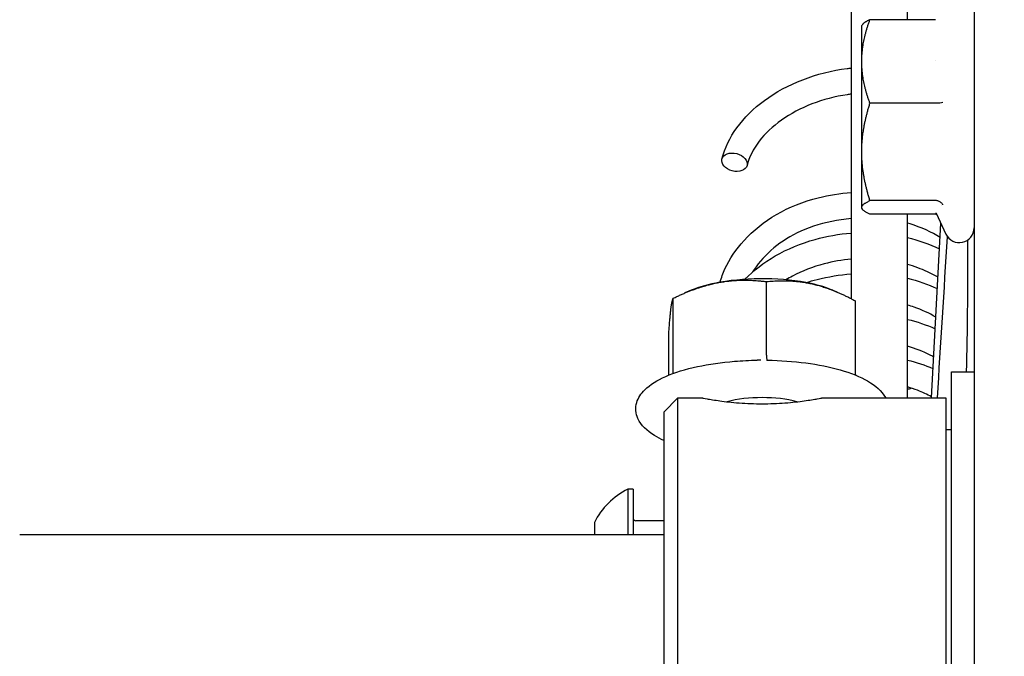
# Model space of a CAD drawing. Header units: millimetres. Extents: x 49320 to 60117, y -4209 to 20568.
# Tile 251 of 252: x 52400.58 to 52407.59, y 6198.51 to 6203.05. Entities that reach past the tile are written whole.
import ezdxf

# ---------------------------------------------------------------- set-up
doc = ezdxf.new("R2010")
doc.units = ezdxf.units.MM
doc.layers.add('_mt_hatch żelbet', color=8, linetype='Continuous', lineweight=9)
doc.layers.add('_mt_widok', color=253, linetype='Continuous')
doc.layers.add('ARCATA', color=4, linetype='Continuous')

# ---------------------------------------------------------------- blocks, each defined once
blk = doc.blocks.new('WINDA 1 DZ')
at = {"layer": 'ARCATA', "color": 5, "true_color": 0x1414ff}
for p, q in [((169.925, 87.7172), (169.925, 82.7564)), ((170.325, 84.7442), (170.325, 87.7172)), ((170.8, 86.9112), (170.8, 83.5191)), ((170, 84.7009), (170.0032, 84.7065)), ((170, 84.7009), (170.0032, 84.7065)), ((170, 84.4464), (170, 84.7009)), ((170, 84.4464), (170, 84.7009)), ((170.526, 84.7442), (170.0581, 84.7442)), ((170.526, 84.7442), (170.0581, 84.7442)), ((170, 83.8019), (170, 84.4464)), ((170, 83.8019), (170, 84.4464)), ((170.5274, 84.4509), (170.5275, 84.4509)), ((170.5274, 84.4509), (170.5275, 84.4509)), ((170.526, 84.1486), (170.0581, 84.1486)), ((170.526, 84.1486), (170.0581, 84.1486)), ((170, 83.4064), (170, 83.8019)), ((170, 83.4064), (170, 83.8019)), ((170.8, 83.5191), (170.8, 76.4648)), ((170.8, 83.5191), (170.8, 76.4648)), ((170.526, 83.4553), (170.0581, 83.4553)), ((170.526, 83.4553), (170.0581, 83.4553)), ((170.5705, 83.4224), (170.5705, 83.4224)), ((170.5705, 83.4224), (170.5705, 83.4224)), ((170, 83.4009), (170, 83.4064)), ((170, 83.4009), (170, 83.4064)), ((170, 83.4009), (170.0032, 83.3953)), ((170, 83.4009), (170.0032, 83.3953)), ((170.526, 83.3576), (170.0581, 83.3576)), ((170.526, 83.3576), (170.0581, 83.3576)), ((170.325, 82.049), (170.325, 83.3576)), ((170.325, 82.049), (170.325, 83.3576)), ((170.5301, 83.366), (170.5998, 83.2165)), ((170.5301, 83.366), (170.5998, 83.2165)), ((170.4961, 82.049), (170.5636, 83.2943)), ((170.4961, 82.049), (170.5636, 83.2943)), ((169.3219, 82.3533), (169.3219, 82.878)), ((169.3219, 82.3533), (169.3219, 82.878)), ((168.7851, 82.8162), (168.7399, 82.7971)), ((168.7851, 82.8162), (168.7399, 82.7971)), ((169.7949, 82.8162), (169.8224, 82.8046)), ((169.7949, 82.8162), (169.8224, 82.8046)), ((168.6566, 82.2347), (168.6566, 82.7593)), ((168.6566, 82.2347), (168.6566, 82.7593)), ((169.9554, 82.2158), (169.9554, 82.7404)), ((169.9554, 82.2158), (169.9554, 82.7404)), ((168.6246, 82.2118), (168.6246, 82.503)), ((168.6246, 82.2118), (168.6246, 82.503)), ((169.258, 82.3183), (169.2536, 82.3182)), ((169.258, 82.3183), (169.2536, 82.3182)), ((169.3234, 82.3183), (169.3264, 82.3182)), ((169.3234, 82.3183), (169.3264, 82.3182)), ((170.64, 77.413), (170.64, 82.235)), ((170.64, 82.235), (170.8, 82.235)), ((170.64, 77.413), (170.64, 82.235)), ((170.64, 82.235), (170.8, 82.235)), ((168.59, 81.949), (168.69, 82.049)), ((168.59, 81.949), (168.69, 82.049)), ((168.69, 77.9378), (168.69, 82.049)), ((168.69, 82.049), (168.865, 82.049)), ((168.69, 77.9378), (168.69, 82.049)), ((168.69, 82.049), (168.865, 82.049)), ((169.715, 82.049), (170.6, 82.049)), ((169.715, 82.049), (170.6, 82.049)), ((170.6, 82.049), (170.6, 77.599)), ((170.6, 82.049), (170.6, 77.599)), ((168.59, 81.949), (168.59, 77.8983)), ((168.59, 81.949), (168.59, 77.8983)), ((170.6, 81.824), (170.64, 81.824)), ((170.6, 81.824), (170.64, 81.824)), ((168.37, 81.3989), (168.332, 81.3989)), ((168.332, 81.3989), (168.332, 81.074)), ((168.332, 81.3989), (168.332, 81.074)), ((168.37, 81.3989), (168.332, 81.3989)), ((168.37, 81.3989), (168.37, 81.074)), ((168.37, 81.3989), (168.37, 81.074)), ((168.59, 81.1739), (168.39, 81.1739)), ((168.59, 81.1739), (168.39, 81.1739)), ((168.095, 81.1614), (168.095, 81.074)), ((168.095, 81.1614), (168.095, 81.074)), ((168.59, 81.074), (164, 81.074))]:
    blk.add_line(p, q, dxfattribs=at)
for centre, radius, start, end in [((170.695, 83.2609), 0.105, 205, 0), ((170.695, 83.2609), 0.105, 205, 0), ((168.5705, 80.9239), 0.5315, 116.66162, 153.45913), ((168.5705, 80.9239), 0.5315, 116.66162, 153.45913), ((168.39, 81.1939), 0.02, 180, 270), ((168.39, 81.1939), 0.02, 180, 270)]:
    blk.add_arc(centre, radius, start, end, dxfattribs=at)
blk.add_ellipse((169.0929, 83.7286), major_axis=(-0.0896, 0.0229), ratio=0.687305, dxfattribs=at)
blk.add_ellipse((169.0929, 83.7286), major_axis=(-0.0896, 0.0229), ratio=0.687305, dxfattribs=at)
for centre, major_axis, start_param, end_param in [((169.29, 82.6763), (-0.65, 0), 5.193407, 5.601823), ((169.29, 82.6763), (-0.65, 0), 5.193407, 5.601823), ((169.29, 82.6763), (-0.65, 0), 4.14621, 5.193407), ((169.29, 82.6763), (-0.65, 0), 4.14621, 5.193407), ((169.29, 82.6763), (0.65, 0), 0.681362, 1.004617), ((169.29, 82.6763), (0.65, 0), 0.681362, 1.004617), ((169.29, 81.915), (0.4, 0), 0.901035, 2.240558), ((169.29, 81.915), (0.4, 0), 0.901035, 2.240558)]:
    blk.add_ellipse(centre, major_axis=major_axis, ratio=0.34175, start_param=start_param, end_param=end_param, dxfattribs=at)
for points, weights in [([(170, 84.4464), (170, 84.5846), (170.0581, 84.7442)], [1.83401555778, 1.83401555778, 1.70233916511]), ([(170, 84.4464), (170, 84.5846), (170.0581, 84.7442)], [1.83401555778, 1.83401555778, 1.70233916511]), ([(170.0581, 84.7442), (170.0134, 84.7241), (170.0032, 84.7065)], [1.70233916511, 1.80190364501, 1.82618442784]), ([(170.0581, 84.7442), (170.0134, 84.7241), (170.0032, 84.7065)], [1.70233916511, 1.80190364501, 1.82618442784]), ([(170.0581, 84.1486), (170, 84.3082), (170, 84.4464)], [1.70233916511, 1.83401555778, 1.83401555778]), ([(170.0581, 84.1486), (170, 84.3082), (170, 84.4464)], [1.70233916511, 1.83401555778, 1.83401555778]), ([(170, 83.8019), (170, 83.9628), (170.0581, 84.1486)], [1.83401560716, 1.83401560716, 1.70233921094]), ([(170, 83.8019), (170, 83.9628), (170.0581, 84.1486)], [1.83401560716, 1.83401560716, 1.70233921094]), ([(170.0581, 83.4553), (170, 83.641), (170, 83.8019)], [1.70233921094, 1.83401560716, 1.83401560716]), ([(170.0581, 83.4553), (170, 83.641), (170, 83.8019)], [1.70233921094, 1.83401560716, 1.83401560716]), ([(170, 83.4064), (170, 83.4291), (170.0581, 83.4553)], [1.83401555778, 1.83401555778, 1.70233916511]), ([(170, 83.4064), (170, 83.4291), (170.0581, 83.4553)], [1.83401555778, 1.83401555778, 1.70233916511]), ([(170.0581, 83.3576), (170, 83.3837), (170, 83.4064)], [1.70233916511, 1.83401555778, 1.83401555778]), ([(170.0581, 83.3576), (170, 83.3837), (170, 83.4064)], [1.70233916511, 1.83401555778, 1.83401555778]), ([(168.6566, 82.7593), (168.8349, 82.8457), (168.9893, 82.8732)], [1.81405924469, 1.95437721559, 1.95437721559]), ([(168.6566, 82.7593), (168.8349, 82.8457), (168.9893, 82.8732)], [1.81405924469, 1.95437721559, 1.95437721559]), ([(168.9893, 82.8732), (169.1437, 82.9007), (169.3219, 82.878)], [1.95437721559, 1.95437721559, 1.81405924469]), ([(168.9893, 82.8732), (169.1437, 82.9007), (169.3219, 82.878)], [1.95437721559, 1.95437721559, 1.81405924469]), ([(169.3219, 82.878), (169.4917, 82.8957), (169.6387, 82.8637)], [1.81407610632, 1.95439538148, 1.95439538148]), ([(169.3219, 82.878), (169.4917, 82.8957), (169.6387, 82.8637)], [1.81407610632, 1.95439538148, 1.95439538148]), ([(169.6387, 82.8637), (169.7857, 82.8318), (169.9554, 82.7404)], [1.95439538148, 1.95439538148, 1.81407610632]), ([(169.6387, 82.8637), (169.7857, 82.8318), (169.9554, 82.7404)], [1.95439538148, 1.95439538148, 1.81407610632]), ([(168.6406, 82.6857), (168.648, 82.7452), (168.6566, 82.7593)], [1.95437721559, 1.95437721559, 1.81405924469]), ([(168.6406, 82.6857), (168.648, 82.7452), (168.6566, 82.7593)], [1.95437721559, 1.95437721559, 1.81405924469]), ([(168.6246, 82.503), (168.6332, 82.6263), (168.6406, 82.6857)], [1.81405924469, 1.95437721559, 1.95437721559]), ([(168.6246, 82.503), (168.6332, 82.6263), (168.6406, 82.6857)], [1.81405924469, 1.95437721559, 1.95437721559])]:
    blk.add_rational_spline(points, weights, degree=2, dxfattribs=at)
for points, knots in [([(169.0033, 83.7515), (169.0232, 83.8288), (169.0599, 83.9048), (169.1617, 84.0456), (169.2289, 84.112), (169.3866, 84.228), (169.48, 84.2785), (169.6792, 84.3553), (169.7876, 84.3825), (169.9057, 84.3977), (169.9154, 84.3988), (169.925, 84.3998)], [0, 0, 0, 0, 0.306718, 0.306718, 0.622651, 0.622651, 0.949637, 0.949637, 1.277989, 1.277989, 1.307012, 1.307012, 1.307012, 1.307012]), ([(169.0033, 83.7515), (169.0232, 83.8288), (169.0599, 83.9048), (169.1617, 84.0456), (169.2289, 84.112), (169.3866, 84.228), (169.48, 84.2785), (169.6792, 84.3553), (169.7876, 84.3825), (169.9057, 84.3977), (169.9154, 84.3988), (169.925, 84.3998)], [0, 0, 0, 0, 0.306718, 0.306718, 0.622651, 0.622651, 0.949637, 0.949637, 1.277989, 1.277989, 1.307012, 1.307012, 1.307012, 1.307012]), ([(169.925, 84.2138), (169.9156, 84.2127), (169.9062, 84.2114), (169.8101, 84.1972), (169.7237, 84.1746), (169.5651, 84.1131), (169.4909, 84.0736), (169.3645, 83.9838), (169.3106, 83.9325), (169.2269, 83.8231), (169.1974, 83.7635), (169.1825, 83.7056)], [1.368818, 1.368818, 1.368818, 1.368818, 1.397166, 1.397166, 1.660418, 1.660418, 1.923601, 1.923601, 2.185396, 2.185396, 2.461279, 2.461279, 2.461279, 2.461279]), ([(169.925, 84.2138), (169.9156, 84.2127), (169.9062, 84.2114), (169.8101, 84.1972), (169.7237, 84.1746), (169.5651, 84.1131), (169.4909, 84.0736), (169.3645, 83.9838), (169.3106, 83.9325), (169.2269, 83.8231), (169.1974, 83.7635), (169.1825, 83.7056)], [1.368818, 1.368818, 1.368818, 1.368818, 1.397166, 1.397166, 1.660418, 1.660418, 1.923601, 1.923601, 2.185396, 2.185396, 2.461279, 2.461279, 2.461279, 2.461279]), ([(170.5778, 84.1533), (170.5731, 84.152), (170.566, 84.1508), (170.548, 84.1491), (170.5372, 84.1486), (170.526, 84.1486)], [-0.0000046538, -0.0000046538, -0.0000046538, -0.0000046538, 0.000330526, 0.000330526, 0.000665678, 0.000665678, 0.000665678, 0.000665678]), ([(170.5778, 84.1533), (170.5731, 84.152), (170.566, 84.1508), (170.548, 84.1491), (170.5372, 84.1486), (170.526, 84.1486)], [-0.0000046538, -0.0000046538, -0.0000046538, -0.0000046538, 0.000330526, 0.000330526, 0.000665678, 0.000665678, 0.000665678, 0.000665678]), ([(168.9907, 82.8735), (168.9996, 82.9057), (169.0111, 82.9374), (169.0579, 83.0407), (169.1046, 83.1097), (169.2257, 83.2419), (169.3045, 83.305), (169.4824, 83.4083), (169.5846, 83.449), (169.7665, 83.4945), (169.8458, 83.5069), (169.925, 83.5127)], [424.121911, 424.121911, 424.121911, 424.121911, 424.243249, 424.243249, 424.530587, 424.530587, 424.856341, 424.856341, 425.186645, 425.186645, 425.424096, 425.424096, 425.424096, 425.424096]), ([(168.9907, 82.8735), (168.9996, 82.9057), (169.0111, 82.9374), (169.0579, 83.0407), (169.1046, 83.1097), (169.2257, 83.2419), (169.3045, 83.305), (169.4824, 83.4083), (169.5846, 83.449), (169.7665, 83.4945), (169.8458, 83.5069), (169.925, 83.5127)], [424.121911, 424.121911, 424.121911, 424.121911, 424.243249, 424.243249, 424.530587, 424.530587, 424.856341, 424.856341, 425.186645, 425.186645, 425.424096, 425.424096, 425.424096, 425.424096]), ([(170.5778, 83.4262), (170.5778, 83.4262), (170.5778, 83.4262), (170.5778, 83.4262), (170.5778, 83.4262), (170.5778, 83.4262), (170.5778, 83.4262), (170.5778, 83.4262), (170.5778, 83.4262), (170.5778, 83.4263), (170.5777, 83.4263), (170.5776, 83.4265), (170.5775, 83.4267), (170.5772, 83.4273), (170.5769, 83.4278), (170.5756, 83.4298), (170.5745, 83.4313), (170.569, 83.4381), (170.5635, 83.4429), (170.5511, 83.4501), (170.5444, 83.4527), (170.5336, 83.4549), (170.5298, 83.4553), (170.526, 83.4553)], [0, 0, 0, 0, 0.00000105, 0.00000105, 0.00000546, 0.00000546, 0.00001104, 0.00001104, 0.00002031, 0.00002031, 0.0000518, 0.0000518, 0.00014375, 0.00014375, 0.00045571, 0.00045571, 0.00145539, 0.00145539, 0.00517187, 0.00517187, 0.00856567, 0.00856567, 0.01034659, 0.01034659, 0.01034659, 0.01034659]), ([(170.5778, 83.4262), (170.5778, 83.4262), (170.5778, 83.4262), (170.5778, 83.4262), (170.5778, 83.4262), (170.5778, 83.4262), (170.5778, 83.4262), (170.5778, 83.4262), (170.5778, 83.4262), (170.5778, 83.4263), (170.5777, 83.4263), (170.5776, 83.4265), (170.5775, 83.4267), (170.5772, 83.4273), (170.5769, 83.4278), (170.5756, 83.4298), (170.5745, 83.4313), (170.569, 83.4381), (170.5635, 83.4429), (170.5511, 83.4501), (170.5444, 83.4527), (170.5336, 83.4549), (170.5298, 83.4553), (170.526, 83.4553)], [0, 0, 0, 0, 0.00000105, 0.00000105, 0.00000546, 0.00000546, 0.00001104, 0.00001104, 0.00002031, 0.00002031, 0.0000518, 0.0000518, 0.00014375, 0.00014375, 0.00045571, 0.00045571, 0.00145539, 0.00145539, 0.00517187, 0.00517187, 0.00856567, 0.00856567, 0.01034659, 0.01034659, 0.01034659, 0.01034659]), ([(169.925, 83.3272), (169.9011, 83.3252), (169.8772, 83.3225), (169.7637, 83.3062), (169.6745, 83.2829), (169.5203, 83.2192), (169.4522, 83.1797), (169.3354, 83.0898), (169.2852, 83.0382), (169.2381, 82.9718), (169.23, 82.9594), (169.2224, 82.9468)], [1.2743424, 1.2743424, 1.2743424, 1.2743424, 1.3461087, 1.3461087, 1.6187073, 1.6187073, 1.8699639, 1.8699639, 2.1236281, 2.1236281, 2.180751, 2.180751, 2.180751, 2.180751]), ([(169.925, 83.3272), (169.9011, 83.3252), (169.8772, 83.3225), (169.7637, 83.3062), (169.6745, 83.2829), (169.5203, 83.2192), (169.4522, 83.1797), (169.3354, 83.0898), (169.2852, 83.0382), (169.2381, 82.9718), (169.23, 82.9594), (169.2224, 82.9468)], [1.2743424, 1.2743424, 1.2743424, 1.2743424, 1.3461087, 1.3461087, 1.6187073, 1.6187073, 1.8699639, 1.8699639, 2.1236281, 2.1236281, 2.180751, 2.180751, 2.180751, 2.180751]), ([(170.558, 83.1917), (170.497, 83.2313), (170.424, 83.2651), (170.3378, 83.2905), (170.3314, 83.2923), (170.325, 83.294)], [0.5717561, 0.5717561, 0.5717561, 0.5717561, 0.8419408, 0.8419408, 0.8633813, 0.8633813, 0.8633813, 0.8633813]), ([(170.558, 83.1917), (170.497, 83.2313), (170.424, 83.2651), (170.3378, 83.2905), (170.3314, 83.2923), (170.325, 83.294)], [0.5717561, 0.5717561, 0.5717561, 0.5717561, 0.8419408, 0.8419408, 0.8633813, 0.8633813, 0.8633813, 0.8633813]), ([(169.1677, 82.8944), (169.2284, 82.9582), (169.3024, 83.0144), (169.4699, 83.1107), (169.5666, 83.1507), (169.7501, 83.202), (169.8376, 83.2176), (169.925, 83.2242)], [418.3656217, 418.3656217, 418.3656217, 418.3656217, 418.6640355, 418.6640355, 418.9813171, 418.9813171, 419.2431739, 419.2431739, 419.2431739, 419.2431739]), ([(169.1677, 82.8944), (169.2284, 82.9582), (169.3024, 83.0144), (169.4699, 83.1107), (169.5666, 83.1507), (169.7501, 83.202), (169.8376, 83.2176), (169.925, 83.2242)], [418.3656217, 418.3656217, 418.3656217, 418.3656217, 418.6640355, 418.6640355, 418.9813171, 418.9813171, 419.2431739, 419.2431739, 419.2431739, 419.2431739]), ([(169.925, 83.0385), (169.8593, 83.0327), (169.7937, 83.0212), (169.6512, 82.9834), (169.5743, 82.9535), (169.4895, 82.9087), (169.474, 82.8999), (169.4588, 82.8908)], [6.490136, 6.490136, 6.490136, 6.490136, 6.6871866, 6.6871866, 6.9388641, 6.9388641, 6.9968371, 6.9968371, 6.9968371, 6.9968371]), ([(169.925, 83.0385), (169.8593, 83.0327), (169.7937, 83.0212), (169.6512, 82.9834), (169.5743, 82.9535), (169.4895, 82.9087), (169.474, 82.8999), (169.4588, 82.8908)], [6.490136, 6.490136, 6.490136, 6.490136, 6.6871866, 6.6871866, 6.9388641, 6.9388641, 6.9968371, 6.9968371, 6.9968371, 6.9968371]), ([(170.5427, 82.9089), (170.5189, 82.9231), (170.4936, 82.9364), (170.4231, 82.9689), (170.3752, 82.9865), (170.325, 83.0008)], [5.8092265, 5.8092265, 5.8092265, 5.8092265, 5.9097027, 5.9097027, 6.0774353, 6.0774353, 6.0774353, 6.0774353]), ([(170.5427, 82.9089), (170.5189, 82.9231), (170.4936, 82.9364), (170.4231, 82.9689), (170.3752, 82.9865), (170.325, 83.0008)], [5.8092265, 5.8092265, 5.8092265, 5.8092265, 5.9097027, 5.9097027, 6.0774353, 6.0774353, 6.0774353, 6.0774353]), ([(169.603, 82.871), (169.6289, 82.8794), (169.6552, 82.8871), (169.7605, 82.9139), (169.8428, 82.9268), (169.925, 82.9326)], [412.7331066, 412.7331066, 412.7331066, 412.7331066, 412.816022, 412.816022, 413.0623938, 413.0623938, 413.0623938, 413.0623938]), ([(169.603, 82.871), (169.6289, 82.8794), (169.6552, 82.8871), (169.7605, 82.9139), (169.8428, 82.9268), (169.925, 82.9326)], [412.7331066, 412.7331066, 412.7331066, 412.7331066, 412.816022, 412.816022, 413.0623938, 413.0623938, 413.0623938, 413.0623938]), ([(170.7465, 82.235), (170.7478, 82.2843), (170.749, 82.3333), (170.7524, 82.4968), (170.754, 82.6096), (170.7549, 82.7476), (170.755, 82.7829), (170.755, 82.8167)], [1.209476, 1.209476, 1.209476, 1.209476, 1.3570696, 1.3570696, 1.7121224, 1.7121224, 1.8401969, 1.8401969, 1.8401969, 1.8401969]), ([(170.7465, 82.235), (170.7478, 82.2843), (170.749, 82.3333), (170.7524, 82.4968), (170.754, 82.6096), (170.7549, 82.7476), (170.755, 82.7829), (170.755, 82.8167)], [1.209476, 1.209476, 1.209476, 1.209476, 1.3570696, 1.3570696, 1.7121224, 1.7121224, 1.8401969, 1.8401969, 1.8401969, 1.8401969]), ([(170.5273, 82.625), (170.4807, 82.6527), (170.4285, 82.677), (170.357, 82.7015), (170.3411, 82.7064), (170.325, 82.711)], [11.0440292, 11.0440292, 11.0440292, 11.0440292, 11.2400275, 11.2400275, 11.2940122, 11.2940122, 11.2940122, 11.2940122]), ([(170.5273, 82.625), (170.4807, 82.6527), (170.4285, 82.677), (170.357, 82.7015), (170.3411, 82.7064), (170.325, 82.711)], [11.0440292, 11.0440292, 11.0440292, 11.0440292, 11.2400275, 11.2400275, 11.2940122, 11.2940122, 11.2940122, 11.2940122]), ([(170.5119, 82.3418), (170.5037, 82.3464), (170.4952, 82.3509), (170.4374, 82.38), (170.3827, 82.4013), (170.325, 82.418)], [16.2804695, 16.2804695, 16.2804695, 16.2804695, 16.3142814, 16.3142814, 16.5081583, 16.5081583, 16.5081583, 16.5081583]), ([(170.5119, 82.3418), (170.5037, 82.3464), (170.4952, 82.3509), (170.4374, 82.38), (170.3827, 82.4013), (170.325, 82.418)], [16.2804695, 16.2804695, 16.2804695, 16.2804695, 16.3142814, 16.3142814, 16.5081583, 16.5081583, 16.5081583, 16.5081583]), ([(168.59, 81.746), (168.5661, 81.757), (168.5441, 81.7687), (168.4697, 81.8146), (168.4276, 81.8534), (168.3892, 81.9381), (168.3857, 81.9793), (168.4065, 82.0508), (168.4268, 82.081), (168.4912, 82.1449), (168.542, 82.176), (168.6681, 82.2312), (168.7446, 82.2546), (168.9112, 82.2905), (169.0007, 82.3033), (169.1462, 82.3149), (169.1998, 82.3175), (169.2536, 82.3182)], [8.220822, 8.220822, 8.220822, 8.220822, 8.35248, 8.35248, 8.704958, 8.704958, 8.957645, 8.957645, 9.189669, 9.189669, 9.521374, 9.521374, 9.867119, 9.867119, 10.199357, 10.199357, 10.387119, 10.387119, 10.387119, 10.387119]), ([(168.59, 81.746), (168.5661, 81.757), (168.5441, 81.7687), (168.4697, 81.8146), (168.4276, 81.8534), (168.3892, 81.9381), (168.3857, 81.9793), (168.4065, 82.0508), (168.4268, 82.081), (168.4912, 82.1449), (168.542, 82.176), (168.6681, 82.2312), (168.7446, 82.2546), (168.9112, 82.2905), (169.0007, 82.3033), (169.1462, 82.3149), (169.1998, 82.3175), (169.2536, 82.3182)], [8.220822, 8.220822, 8.220822, 8.220822, 8.35248, 8.35248, 8.704958, 8.704958, 8.957645, 8.957645, 9.189669, 9.189669, 9.521374, 9.521374, 9.867119, 9.867119, 10.199357, 10.199357, 10.387119, 10.387119, 10.387119, 10.387119]), ([(169.3219, 82.3533), (169.3219, 82.3422), (169.3221, 82.3332), (169.3225, 82.3272), (169.3228, 82.3212), (169.3232, 82.3183), (169.3237, 82.3183)], [0.0000000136, 0.0000000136, 0.0000000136, 0.0000000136, 0.0003491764, 0.0003491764, 0.0003491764, 0.0006983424, 0.0006983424, 0.0006983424, 0.0006983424]), ([(169.3219, 82.3533), (169.3219, 82.3422), (169.3221, 82.3332), (169.3225, 82.3272), (169.3228, 82.3212), (169.3232, 82.3183), (169.3237, 82.3183)], [0.0000000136, 0.0000000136, 0.0000000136, 0.0000000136, 0.0003491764, 0.0003491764, 0.0003491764, 0.0006983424, 0.0006983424, 0.0006983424, 0.0006983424]), ([(169.3264, 82.3182), (169.4201, 82.3169), (169.5131, 82.3103), (169.6894, 82.2869), (169.7725, 82.2702), (169.922, 82.2273), (169.988, 82.2011), (170.0982, 82.1378), (170.1424, 82.1004), (170.1691, 82.0516), (170.1698, 82.0503), (170.1704, 82.049)], [4.188486, 4.188486, 4.188486, 4.188486, 4.51538, 4.51538, 4.844288, 4.844288, 5.180452, 5.180452, 5.532252, 5.532252, 5.541942, 5.541942, 5.541942, 5.541942]), ([(169.3264, 82.3182), (169.4201, 82.3169), (169.5131, 82.3103), (169.6894, 82.2869), (169.7725, 82.2702), (169.922, 82.2273), (169.988, 82.2011), (170.0982, 82.1378), (170.1424, 82.1004), (170.1691, 82.0516), (170.1698, 82.0503), (170.1704, 82.049)], [4.188486, 4.188486, 4.188486, 4.188486, 4.51538, 4.51538, 4.844288, 4.844288, 5.180452, 5.180452, 5.532252, 5.532252, 5.541942, 5.541942, 5.541942, 5.541942]), ([(170.4965, 82.0578), (170.4656, 82.0748), (170.4325, 82.0902), (170.3743, 82.1127), (170.35, 82.1208), (170.325, 82.1281)], [21.5151201, 21.5151201, 21.5151201, 21.5151201, 21.6405648, 21.6405648, 21.72457, 21.72457, 21.72457, 21.72457]), ([(170.4965, 82.0578), (170.4656, 82.0748), (170.4325, 82.0902), (170.3743, 82.1127), (170.35, 82.1208), (170.325, 82.1281)], [21.5151201, 21.5151201, 21.5151201, 21.5151201, 21.6405648, 21.6405648, 21.72457, 21.72457, 21.72457, 21.72457]), ([(168.865, 82.049), (168.865, 82.049), (168.8757, 82.0468), (168.9191, 82.0391), (168.9518, 82.0337), (169.0271, 82.0234), (169.0748, 82.0179), (169.1795, 82.0101), (169.2365, 82.0079), (169.29, 82.0079), (169.3435, 82.0079), (169.4005, 82.0101), (169.5052, 82.0179), (169.5529, 82.0234), (169.6282, 82.0337), (169.6609, 82.0391), (169.7043, 82.0468), (169.715, 82.049), (169.715, 82.049), (169.715, 82.049), (169.715, 82.049)], [1.926201, 1.926201, 1.926201, 1.926201, 2.086714, 2.086714, 2.247227, 2.247227, 2.407747, 2.407747, 2.568268, 2.568268, 2.568268, 2.728788, 2.728788, 2.889309, 2.889309, 3.049822, 3.049822, 3.210335, 3.210335, 3.210974, 3.210974, 3.210974, 3.210974]), ([(168.865, 82.049), (168.865, 82.049), (168.8757, 82.0468), (168.9191, 82.0391), (168.9518, 82.0337), (169.0271, 82.0234), (169.0748, 82.0179), (169.1795, 82.0101), (169.2365, 82.0079), (169.29, 82.0079), (169.3435, 82.0079), (169.4005, 82.0101), (169.5052, 82.0179), (169.5529, 82.0234), (169.6282, 82.0337), (169.6609, 82.0391), (169.7043, 82.0468), (169.715, 82.049), (169.715, 82.049), (169.715, 82.049), (169.715, 82.049)], [1.926201, 1.926201, 1.926201, 1.926201, 2.086714, 2.086714, 2.247227, 2.247227, 2.407747, 2.407747, 2.568268, 2.568268, 2.568268, 2.728788, 2.728788, 2.889309, 2.889309, 3.049822, 3.049822, 3.210335, 3.210335, 3.210974, 3.210974, 3.210974, 3.210974])]:
    blk.add_open_spline(points, degree=3, knots=knots, dxfattribs=at)
for points in [[(170.5344, 83.3569), (170.5316, 83.3573), (170.5288, 83.3576), (170.526, 83.3576)], [(170.5344, 83.3569), (170.5316, 83.3573), (170.5288, 83.3576), (170.526, 83.3576)], [(170.5299, 83.3665), (170.5296, 83.3671), (170.5294, 83.3673), (170.5294, 83.3673)], [(170.5299, 83.3665), (170.5296, 83.3671), (170.5294, 83.3673), (170.5294, 83.3673)], [(170.5301, 83.366), (170.5301, 83.366), (170.5301, 83.366), (170.5301, 83.366)], [(170.5301, 83.366), (170.5301, 83.366), (170.5301, 83.366), (170.5301, 83.366)], [(170.325, 83.1918), (170.4056, 83.1725), (170.483, 83.1456), (170.5537, 83.1122)], [(170.325, 83.1918), (170.4056, 83.1725), (170.483, 83.1456), (170.5537, 83.1122)], [(170.5389, 82.049), (170.5629, 82.432), (170.5869, 82.815), (170.6109, 83.1981)], [(170.5389, 82.049), (170.5629, 82.432), (170.5869, 82.815), (170.6109, 83.1981)], [(170.755, 82.8167), (170.755, 82.938), (170.755, 83.0574), (170.755, 83.1747)], [(170.755, 82.8167), (170.755, 82.938), (170.755, 83.0574), (170.755, 83.1747)], [(170.325, 82.9022), (170.4001, 82.8845), (170.4723, 82.8594), (170.5383, 82.8283)], [(170.325, 82.9022), (170.4001, 82.8845), (170.4723, 82.8594), (170.5383, 82.8283)], [(170.325, 82.6094), (170.3941, 82.5925), (170.4608, 82.57), (170.5228, 82.5426)], [(170.325, 82.6094), (170.3941, 82.5925), (170.4608, 82.57), (170.5228, 82.5426)], [(169.2817, 82.3185), (169.2738, 82.3185), (169.266, 82.3184), (169.258, 82.3183)], [(169.2817, 82.3185), (169.2738, 82.3185), (169.266, 82.3184), (169.258, 82.3183)], [(169.3234, 82.3183), (169.3228, 82.3183), (169.3221, 82.3183), (169.3214, 82.3183)], [(169.3234, 82.3183), (169.3228, 82.3183), (169.3221, 82.3183), (169.3214, 82.3183)], [(170.325, 82.3196), (170.3887, 82.3043), (170.4501, 82.2836), (170.5074, 82.2584)], [(170.325, 82.3196), (170.3887, 82.3043), (170.4501, 82.2836), (170.5074, 82.2584)], [(168.6552, 82.2236), (168.6561, 82.2271), (168.6566, 82.2308), (168.6566, 82.2347)], [(168.6552, 82.2236), (168.6561, 82.2271), (168.6566, 82.2308), (168.6566, 82.2347)], [(169.9554, 82.2158), (169.9554, 82.2144), (169.9554, 82.2131), (169.9556, 82.2117)], [(169.9554, 82.2158), (169.9554, 82.2144), (169.9554, 82.2131), (169.9556, 82.2117)], [(170.325, 82.1113), (170.3344, 82.1139), (170.3438, 82.1167), (170.353, 82.1195)], [(170.325, 82.1113), (170.3344, 82.1139), (170.3438, 82.1167), (170.353, 82.1195)], [(168.865, 82.049), (168.865, 82.049), (168.865, 82.049), (168.865, 82.049)], [(168.865, 82.049), (168.865, 82.049), (168.865, 82.049), (168.865, 82.049)]]:
    blk.add_open_spline(points, degree=3, dxfattribs=at)

msp = doc.modelspace()

# ---------------------------------------------------------------- hatches: boundary and pattern name
at = {"layer": '_mt_hatch żelbet', "ltscale": 2, "transparency": 33554687}
h = msp.add_hatch(dxfattribs=at)
h.set_pattern_fill('ANSI36', color=8)
h.set_pattern_definition([(45, (55916.924, 9594.0647), (1.683798, 6.173926), [7.9375, -1.5875, 0, -1.5875])])
edge = h.paths.add_edge_path()
edge.add_line((52283.3224, 6133.3016), (52251.5763, 6133.3016))
edge.add_line((52251.5763, 6133.3016), (52251.5763, 6215.7016))
edge.add_line((52251.5763, 6215.7016), (52249.7263, 6215.7016))
edge.add_line((52249.7263, 6215.7016), (52249.6763, 6215.7516))
edge.add_arc((52249.6263, 6215.7516), 0.05, 0, 90)
edge.add_line((52249.6263, 6215.8016), (52247.1263, 6215.8016))
edge.add_line((52247.1263, 6215.8016), (52247.1263, 6215.7266))
edge.add_line((52247.1263, 6215.7266), (52247.1013, 6215.7016))
edge.add_line((52247.1013, 6215.7016), (52246.9013, 6215.7016))
edge.add_line((52246.9013, 6215.7016), (52246.8763, 6215.7266))
edge.add_line((52246.8763, 6215.7266), (52246.8763, 6215.8016))
edge.add_line((52246.8763, 6215.8016), (52246.8263, 6215.8016))
edge.add_line((52246.8263, 6215.8016), (52246.8263, 6216.8016))
edge.add_line((52246.8263, 6216.8016), (52246.8763, 6216.8016))
edge.add_line((52246.8763, 6216.8016), (52246.8763, 6216.8766))
edge.add_line((52246.8763, 6216.8766), (52246.9013, 6216.9016))
edge.add_line((52246.9013, 6216.9016), (52247.1013, 6216.9016))
edge.add_line((52247.1013, 6216.9016), (52247.1263, 6216.8766))
edge.add_line((52247.1263, 6216.8766), (52247.1263, 6216.8016))
edge.add_line((52247.1263, 6216.8016), (52249.6263, 6216.8016))
edge.add_arc((52249.6263, 6216.8516), 0.05, 270, 360)
edge.add_line((52249.6763, 6216.8516), (52249.7263, 6216.9016))
edge.add_line((52249.7263, 6216.9016), (52251.5763, 6216.9016))
edge.add_line((52251.5763, 6216.9016), (52251.5763, 6223.7016))
edge.add_line((52251.5763, 6223.7016), (52249.7263, 6223.7016))
edge.add_line((52249.7263, 6223.7016), (52249.6763, 6223.7516))
edge.add_arc((52249.6263, 6223.7516), 0.05, 0, 90)
edge.add_line((52249.6263, 6223.8016), (52247.1263, 6223.8016))
edge.add_line((52247.1263, 6223.8016), (52247.1263, 6223.7266))
edge.add_line((52247.1263, 6223.7266), (52247.1013, 6223.7016))
edge.add_line((52247.1013, 6223.7016), (52246.9013, 6223.7016))
edge.add_line((52246.9013, 6223.7016), (52246.8763, 6223.7266))
edge.add_line((52246.8763, 6223.7266), (52246.8763, 6223.8016))
edge.add_line((52246.8763, 6223.8016), (52246.8263, 6223.8016))
edge.add_line((52246.8263, 6223.8016), (52246.8263, 6223.6766))
edge.add_arc((52246.8013, 6223.6766), 0.025, 270, 360, ccw=False)
edge.add_line((52246.8013, 6223.6516), (52245.4513, 6223.6516))
edge.add_arc((52245.4513, 6223.6766), 0.025, 180, 270, ccw=False)
edge.add_line((52245.4263, 6223.6987), (52245.4263, 6223.7977))
edge.add_line((52245.4263, 6223.7977), (52244.1918, 6223.7016))
edge.add_arc((52244.1763, 6223.901), 0.2, 180, 274.45165, ccw=False)
edge.add_line((52243.9763, 6223.901), (52243.9763, 6224.7022))
edge.add_arc((52244.1763, 6224.7022), 0.2, 85.54835, 180, ccw=False)
edge.add_line((52244.1918, 6224.9016), (52245.4263, 6224.8055))
edge.add_line((52245.4263, 6224.8055), (52245.4263, 6224.926))
edge.add_arc((52245.4513, 6224.9266), 0.025, 90, 180, ccw=False)
edge.add_line((52245.4513, 6224.9516), (52246.8013, 6224.9516))
edge.add_arc((52246.8013, 6224.9266), 0.025, 0, 90, ccw=False)
edge.add_line((52246.8263, 6224.9266), (52246.8263, 6224.8016))
edge.add_line((52246.8263, 6224.8016), (52246.8763, 6224.8016))
edge.add_line((52246.8763, 6224.8016), (52246.8763, 6224.8766))
edge.add_line((52246.8763, 6224.8766), (52246.9013, 6224.9016))
edge.add_line((52246.9013, 6224.9016), (52247.1013, 6224.9016))
edge.add_line((52247.1013, 6224.9016), (52247.1263, 6224.8766))
edge.add_line((52247.1263, 6224.8766), (52247.1263, 6224.8016))
edge.add_line((52247.1263, 6224.8016), (52249.6263, 6224.8016))
edge.add_arc((52249.6263, 6224.8516), 0.05, 270, 360)
edge.add_line((52249.6763, 6224.8516), (52249.7263, 6224.9016))
edge.add_line((52249.7263, 6224.9016), (52251.5763, 6224.9016))
edge.add_line((52251.5763, 6224.9016), (52251.5763, 6290.0516))
edge.add_line((52251.5763, 6290.0516), (52249.7263, 6290.0516))
edge.add_line((52249.7263, 6290.0516), (52249.6763, 6290.1016))
edge.add_arc((52249.6263, 6290.1016), 0.05, 0, 90)
edge.add_line((52249.6263, 6290.1516), (52247.1263, 6290.1516))
edge.add_line((52247.1263, 6290.1516), (52247.1263, 6290.0766))
edge.add_line((52247.1263, 6290.0766), (52247.1013, 6290.0516))
edge.add_line((52247.1013, 6290.0516), (52246.9013, 6290.0516))
edge.add_line((52246.9013, 6290.0516), (52246.8763, 6290.0766))
edge.add_line((52246.8763, 6290.0766), (52246.8763, 6290.1516))
edge.add_line((52246.8763, 6290.1516), (52246.8263, 6290.1516))
edge.add_line((52246.8263, 6290.1516), (52246.8263, 6290.0266))
edge.add_arc((52246.8013, 6290.0266), 0.025, 270, 360, ccw=False)
edge.add_line((52246.8013, 6290.0016), (52245.4513, 6290.0016))
edge.add_arc((52245.4513, 6290.0266), 0.025, 180, 270, ccw=False)
edge.add_line((52245.4263, 6290.0266), (52245.4263, 6290.1477))
edge.add_line((52245.4263, 6290.1477), (52244.6918, 6290.0516))
edge.add_arc((52244.6763, 6290.251), 0.2, 180, 274.45165, ccw=False)
edge.add_line((52244.4763, 6290.251), (52244.4763, 6291.0522))
edge.add_arc((52244.6763, 6291.0522), 0.2, 85.54835, 180, ccw=False)
edge.add_line((52244.6918, 6291.2516), (52245.4263, 6291.1555))
edge.add_line((52245.4263, 6291.1555), (52245.4263, 6291.2766))
edge.add_arc((52245.4513, 6291.2766), 0.025, 90, 180, ccw=False)
edge.add_line((52245.4513, 6291.3016), (52246.8013, 6291.3016))
edge.add_arc((52246.8013, 6291.2766), 0.025, 0, 90, ccw=False)
edge.add_line((52246.8263, 6291.2766), (52246.8263, 6291.1516))
edge.add_line((52246.8263, 6291.1516), (52246.8763, 6291.1516))
edge.add_line((52246.8763, 6291.1516), (52246.8763, 6291.2266))
edge.add_line((52246.8763, 6291.2266), (52246.9013, 6291.2516))
edge.add_line((52246.9013, 6291.2516), (52247.1013, 6291.2516))
edge.add_line((52247.1013, 6291.2516), (52247.1263, 6291.2266))
edge.add_line((52247.1263, 6291.2266), (52247.1263, 6291.1516))
edge.add_line((52247.1263, 6291.1516), (52249.6263, 6291.1516))
edge.add_arc((52249.6263, 6291.2016), 0.05, 270, 360)
edge.add_line((52249.6763, 6291.2016), (52249.7263, 6291.2516))
edge.add_line((52249.7263, 6291.2516), (52251.5763, 6291.2516))
edge.add_line((52251.5763, 6291.2516), (52251.5763, 6300.1516))
edge.add_line((52251.5763, 6300.1516), (52249.7263, 6300.1516))
edge.add_line((52249.7263, 6300.1516), (52249.6763, 6300.2016))
edge.add_arc((52249.6263, 6300.2016), 0.05, 0, 90)
edge.add_line((52249.6263, 6300.2516), (52247.1263, 6300.2516))
edge.add_line((52247.1263, 6300.2516), (52247.1263, 6300.1766))
edge.add_line((52247.1263, 6300.1766), (52247.1013, 6300.1516))
edge.add_line((52247.1013, 6300.1516), (52246.9013, 6300.1516))
edge.add_line((52246.9013, 6300.1516), (52246.8763, 6300.1766))
edge.add_line((52246.8763, 6300.1766), (52246.8763, 6300.2516))
edge.add_line((52246.8763, 6300.2516), (52246.8263, 6300.2516))
edge.add_line((52246.8263, 6300.2516), (52246.8263, 6300.1266))
edge.add_arc((52246.8013, 6300.1266), 0.025, 270, 360, ccw=False)
edge.add_line((52246.8013, 6300.1016), (52246.4455, 6300.1016))
edge.add_spline(control_points=[(52246.4364, 6300.1126), (52246.4364, 6300.1126), (52246.4363, 6300.1126), (52246.4357, 6300.1129), (52246.4348, 6300.1132), (52246.4317, 6300.1142), (52246.4291, 6300.1149), (52246.4222, 6300.1165), (52246.4176, 6300.1174), (52246.4069, 6300.1189), (52246.4009, 6300.1195), (52246.3886, 6300.1203), (52246.3824, 6300.1206), (52246.3763, 6300.1206)], knot_values=[0.024008, 0.024008, 0.024008, 0.024008, 0.028269, 0.028269, 0.039404, 0.039404, 0.055597, 0.055597, 0.075883, 0.075883, 0.097542, 0.097542, 0.117485, 0.117485, 0.117485, 0.117485], degree=3, periodic=0)
edge.add_line((52246.3763, 6300.1206), (52245.5763, 6300.1206))
edge.add_spline(control_points=[(52245.5763, 6300.1033), (52245.5705, 6300.1033), (52245.5646, 6300.1033), (52245.5452, 6300.1035), (52245.5321, 6300.1038), (52245.5073, 6300.105), (52245.4957, 6300.1059), (52245.4748, 6300.1087), (52245.4654, 6300.1105), (52245.4509, 6300.1159), (52245.4454, 6300.1185), (52245.4364, 6300.126), (52245.4329, 6300.1299), (52245.4277, 6300.1398), (52245.4263, 6300.1457), (52245.4263, 6300.1512)], knot_values=[0, 0, 0, 0, 0.0173, 0.0173, 0.057137, 0.057137, 0.096974, 0.096974, 0.13681, 0.13681, 0.163111, 0.163111, 0.180869, 0.180869, 0.199184, 0.199184, 0.199184, 0.199184], degree=3, periodic=0)
edge.add_line((52245.4263, 6300.1512), (52245.4263, 6300.2477))
edge.add_line((52245.4263, 6300.2477), (52244.6918, 6300.1516))
edge.add_arc((52244.6763, 6300.351), 0.2, 180, 274.45165, ccw=False)
edge.add_line((52244.4763, 6300.351), (52244.4763, 6301.1522))
edge.add_arc((52244.6763, 6301.1522), 0.2, 85.54835, 180, ccw=False)
edge.add_line((52244.6918, 6301.3516), (52245.4263, 6301.2555))
edge.add_line((52245.4263, 6301.2555), (52245.4263, 6301.3766))
edge.add_arc((52245.4513, 6301.3766), 0.025, 90, 180, ccw=False)
edge.add_line((52245.4513, 6301.4016), (52246.8013, 6301.4016))
edge.add_arc((52246.8013, 6301.3766), 0.025, 0, 90, ccw=False)
edge.add_line((52246.8263, 6301.3766), (52246.8263, 6301.2516))
edge.add_line((52246.8263, 6301.2516), (52246.8763, 6301.2516))
edge.add_line((52246.8763, 6301.2516), (52246.8763, 6301.3266))
edge.add_line((52246.8763, 6301.3266), (52246.9013, 6301.3516))
edge.add_line((52246.9013, 6301.3516), (52247.1013, 6301.3516))
edge.add_line((52247.1013, 6301.3516), (52247.1263, 6301.3266))
edge.add_line((52247.1263, 6301.3266), (52247.1263, 6301.2516))
edge.add_line((52247.1263, 6301.2516), (52249.6263, 6301.2516))
edge.add_arc((52249.6263, 6301.3016), 0.05, 270, 360)
edge.add_line((52249.6763, 6301.3016), (52249.7263, 6301.3516))
edge.add_line((52249.7263, 6301.3516), (52251.5763, 6301.3516))
edge.add_line((52251.5763, 6301.3516), (52251.5763, 6327.3016))
edge.add_line((52251.5763, 6327.3016), (52283.3224, 6327.3016))
edge.add_line((52283.3224, 6327.3016), (52283.3224, 6342.201))
edge.add_line((52283.3224, 6342.201), (52236.5763, 6342.201))
edge.add_line((52236.5763, 6342.201), (52236.5763, 6118.3016))
edge.add_line((52236.5763, 6118.3016), (52283.3224, 6118.3016))
edge.add_line((52283.3224, 6118.3015), (52283.3224, 6133.3016))
h.paths.add_polyline_path([(52431.5763, 6342.201), (52283.3224, 6342.201), (52283.3224, 6327.3016), (52416.5763, 6327.3016), (52416.5713, 6227.2016), (52416.5713, 6228.1016), (52415.3013, 6228.1016), (52414.9013, 6228.1016), (52415.9013, 6227.1016), (52415.9013, 6213.5016), (52414.9013, 6212.5016), (52415.3013, 6212.5016), (52416.5713, 6212.5016), (52416.5763, 6213.4016), (52416.5763, 6144.3016), (52431.5763, 6129.3016)])
h.paths.add_polyline_path([(52396.7763, 6141.6552), (52436.3763, 6141.6552), (52434.3763, 6141.6552), (52394.7763, 6141.6552)])
h.paths.add_polyline_path([(52431.5763, 6118.3016), (52431.5763, 6129.3016), (52416.5763, 6144.3016), (52416.5763, 6133.3016), (52409.5763, 6133.3016), (52409.5763, 6118.3016)])
edge = h.paths.add_edge_path(flags=16)
edge.add_spline(control_points=[(52245.438, 6216.9139), (52245.4384, 6216.9144), (52245.4388, 6216.9149), (52245.4455, 6216.9215), (52245.4525, 6216.9257), (52245.4601, 6216.9289)], knot_values=[0.127222, 0.127222, 0.127222, 0.127222, 0.129604, 0.129604, 0.161729, 0.161729, 0.161729, 0.161729], degree=3, periodic=0)
edge = h.paths.add_edge_path(flags=16)
edge.add_arc((52244.1763, 6215.901), 0.2, 180, 274.45165, ccw=False)
edge.add_line((52243.9763, 6215.901), (52243.9763, 6216.7022))
edge.add_arc((52244.1763, 6216.7022), 0.2, 85.54835, 180, ccw=False)
edge.add_line((52244.1918, 6216.9016), (52245.4263, 6216.8055))
edge.add_line((52245.4263, 6216.8055), (52245.4263, 6216.2049))
edge.add_spline(control_points=[(52245.4263, 6216.2049), (52245.4263, 6216.2043), (52245.4263, 6216.2038), (52245.4265, 6216.1878), (52245.4288, 6216.1722), (52245.4382, 6216.1426), (52245.4451, 6216.1286), (52245.4607, 6216.107), (52245.4681, 6216.0988), (52245.4763, 6216.0916)], knot_values=[0.091168, 0.091168, 0.091168, 0.091168, 0.092523, 0.092523, 0.132421, 0.132421, 0.171812, 0.171812, 0.199493, 0.199493, 0.199493, 0.199493], degree=3, periodic=0)
edge.add_spline(control_points=[(52245.4763, 6216.0916), (52245.4797, 6216.0886), (52245.4833, 6216.0858), (52245.4999, 6216.0739), (52245.5142, 6216.0667), (52245.5444, 6216.0571), (52245.5605, 6216.0547), (52245.5763, 6216.0547)], knot_values=[0, 0, 0, 0, 0.011492, 0.011492, 0.051269, 0.051269, 0.091168, 0.091168, 0.091168, 0.091168], degree=3, periodic=0)
edge.add_line((52245.5763, 6216.0547), (52246.3763, 6216.0547))
edge.add_spline(control_points=[(52246.3763, 6216.0547), (52246.3767, 6216.0547), (52246.3771, 6216.0547), (52246.3826, 6216.0546), (52246.3877, 6216.0537), (52246.3975, 6216.0506), (52246.4022, 6216.0484), (52246.4106, 6216.0426), (52246.4143, 6216.0392), (52246.4203, 6216.0315), (52246.4226, 6216.0274), (52246.4256, 6216.0192), (52246.4263, 6216.015), (52246.4263, 6216.011)], knot_values=[0, 0, 0, 0, 0.001746, 0.001746, 0.02414, 0.02414, 0.046992, 0.046992, 0.070489, 0.070489, 0.093985, 0.093985, 0.117481, 0.117481, 0.117481, 0.117481], degree=3, periodic=0)
edge.add_spline(control_points=[(52246.4263, 6216.0052), (52246.4263, 6215.9999), (52246.4251, 6215.9943), (52246.4199, 6215.9841), (52246.4161, 6215.9795), (52246.4072, 6215.9723), (52246.4016, 6215.9693), (52246.3893, 6215.9652), (52246.3826, 6215.9642), (52246.3763, 6215.9642)], knot_values=[-0.075489, -0.075489, -0.075489, -0.075489, -0.056592, -0.056592, -0.037695, -0.037695, -0.018848, -0.018848, 0, 0, 0, 0], degree=3, periodic=0)
edge.add_line((52246.3763, 6215.9642), (52245.5763, 6215.9642))
edge.add_spline(control_points=[(52245.5763, 6215.9642), (52245.5575, 6215.9642), (52245.5375, 6215.9612), (52245.5008, 6215.9493), (52245.484, 6215.9404), (52245.4569, 6215.9201), (52245.4451, 6215.9072), (52245.4298, 6215.8808), (52245.4263, 6215.8674), (52245.4263, 6215.8558)], knot_values=[0.959969, 0.959969, 0.959969, 0.959969, 1.016264, 1.016264, 1.07256, 1.07256, 1.132171, 1.132171, 1.191783, 1.191783, 1.191783, 1.191783], degree=3, periodic=0)
edge.add_line((52245.4263, 6215.8558), (52245.4263, 6215.8152))
edge.add_line((52245.4263, 6215.7977), (52244.1918, 6215.7016))
h.paths.add_polyline_path([(52424.0558, 6214.6016, -0.437158), (52424.2713, 6214.4022), (52424.2713, 6213.601, -0.437158), (52424.0558, 6213.4016), (52422.8213, 6213.4977), (52422.8213, 6213.3766, -0.414214), (52422.7963, 6213.3516), (52421.4463, 6213.3516, -0.414214), (52421.4213, 6213.3766), (52421.4213, 6213.5016), (52421.3713, 6213.5016), (52421.3713, 6213.4266), (52421.3463, 6213.4016), (52421.1463, 6213.4016), (52421.1213, 6213.4266), (52421.1213, 6213.5016), (52418.6213, 6213.5016, 0.414214), (52418.5713, 6213.4516), (52418.5213, 6213.4016), (52418.5213, 6214.6016), (52418.5713, 6214.5516, 0.414214), (52418.6213, 6214.5016), (52421.1213, 6214.5016), (52421.1213, 6214.5766), (52421.1463, 6214.6016), (52421.3463, 6214.6016), (52421.3713, 6214.5766), (52421.3713, 6214.5016), (52421.4213, 6214.5016), (52421.4213, 6214.6266, -0.414214), (52421.4463, 6214.6516), (52422.7963, 6214.6516, -0.414214), (52422.8213, 6214.6266), (52422.8213, 6214.5055)], flags=16)
edge = h.paths.add_edge_path(flags=16)
edge.add_line((52421.5713, 6227.2478), (52422.6713, 6227.2478))
edge.add_spline(control_points=[(52422.6713, 6227.2451), (52422.6848, 6227.2451), (52422.6983, 6227.2448), (52422.7243, 6227.2435), (52422.7368, 6227.2424), (52422.76, 6227.2393), (52422.7706, 6227.2373), (52422.7901, 6227.2312), (52422.799, 6227.2272), (52422.8099, 6227.2175), (52422.8127, 6227.2144), (52422.8185, 6227.2053), (52422.8208, 6227.1987), (52422.8213, 6227.1912), (52422.8213, 6227.1903), (52422.8213, 6227.1894)], knot_values=[0, 0, 0, 0, 0.039334, 0.039334, 0.078667, 0.078667, 0.118001, 0.118001, 0.157334, 0.157334, 0.171979, 0.171979, 0.193578, 0.193578, 0.196668, 0.196668, 0.196668, 0.196668], degree=3, periodic=0)
edge.add_line((52422.8213, 6227.1894), (52422.8213, 6227.1055))
edge.add_line((52422.8213, 6227.1055), (52424.0558, 6227.2016))
edge.add_arc((52424.0713, 6227.0022), 0.2, 360, 94.45165, ccw=False)
edge.add_line((52424.2713, 6227.0022), (52424.2713, 6226.201))
edge.add_arc((52424.0713, 6226.201), 0.2, 265.54835, 360, ccw=False)
edge.add_line((52424.0558, 6226.0016), (52422.8213, 6226.0977))
edge.add_line((52422.8213, 6226.0977), (52422.8213, 6225.9825))
edge.add_arc((52422.7963, 6225.9766), 0.025, 270, 360, ccw=False)
edge.add_line((52422.7963, 6225.9516), (52421.4463, 6225.9516))
edge.add_arc((52421.4463, 6225.9766), 0.025, 180, 270, ccw=False)
edge.add_line((52421.4213, 6225.9766), (52421.4213, 6226.1016))
edge.add_line((52421.4213, 6226.1016), (52421.3713, 6226.1016))
edge.add_line((52421.3713, 6226.1016), (52421.3713, 6226.0266))
edge.add_line((52421.3713, 6226.0266), (52421.3463, 6226.0016))
edge.add_line((52421.3463, 6226.0016), (52421.1463, 6226.0016))
edge.add_line((52421.1463, 6226.0016), (52421.1213, 6226.0266))
edge.add_line((52421.1213, 6226.0266), (52421.1213, 6226.1016))
edge.add_line((52421.1213, 6226.1016), (52418.6213, 6226.1016))
edge.add_arc((52418.6213, 6226.0516), 0.05, 90, 180)
edge.add_line((52418.5713, 6226.0516), (52418.5213, 6226.0016))
edge.add_line((52418.5213, 6226.0016), (52416.5763, 6226.0016))
edge.add_line((52416.5713, 6226.0016), (52416.5713, 6227.2016))
edge.add_line((52416.5763, 6227.2016), (52418.5213, 6227.2016))
edge.add_line((52418.5213, 6227.2016), (52418.5713, 6227.1516))
edge.add_arc((52418.6213, 6227.1516), 0.05, 180, 270)
edge.add_line((52418.6213, 6227.1016), (52421.1213, 6227.1016))
edge.add_line((52421.1213, 6227.1016), (52421.1213, 6227.1766))
edge.add_line((52421.1213, 6227.1766), (52421.1463, 6227.2016))
edge.add_line((52421.1463, 6227.2016), (52421.3463, 6227.2016))
edge.add_line((52421.3463, 6227.2016), (52421.3713, 6227.1766))
edge.add_line((52421.3713, 6227.1766), (52421.3713, 6227.1016))
edge.add_line((52421.3713, 6227.1016), (52421.4213, 6227.1016))
edge.add_line((52421.4213, 6227.1016), (52421.4213, 6227.1894))
edge.add_spline(control_points=[(52421.4213, 6227.1963), (52421.4213, 6227.1977), (52421.4214, 6227.199), (52421.4222, 6227.2067), (52421.4248, 6227.213), (52421.4308, 6227.2215), (52421.4338, 6227.2244), (52421.445, 6227.2332), (52421.4538, 6227.2364), (52421.4729, 6227.2416), (52421.4833, 6227.2433), (52421.5063, 6227.2458), (52421.5187, 6227.2465), (52421.5445, 6227.2476), (52421.5579, 6227.2478), (52421.5713, 6227.2478)], knot_values=[0, 0, 0, 0, 0.004418, 0.004418, 0.024591, 0.024591, 0.039334, 0.039334, 0.078667, 0.078667, 0.118001, 0.118001, 0.157334, 0.157334, 0.196668, 0.196668, 0.196668, 0.196668], degree=3, periodic=0)
edge = h.paths.add_edge_path(flags=16)
edge.add_spline(control_points=[(52422.8213, 6227.1894), (52422.8213, 6227.1903), (52422.8213, 6227.1912), (52422.8208, 6227.1987), (52422.8185, 6227.2053), (52422.8127, 6227.2144), (52422.8099, 6227.2175), (52422.799, 6227.2272), (52422.7901, 6227.2312), (52422.7706, 6227.2373), (52422.76, 6227.2393), (52422.7368, 6227.2424), (52422.7243, 6227.2435), (52422.6983, 6227.2448), (52422.6848, 6227.2451), (52422.6713, 6227.2451)], knot_values=[0, 0, 0, 0, 0.00309, 0.00309, 0.024689, 0.024689, 0.039334, 0.039334, 0.078667, 0.078667, 0.118001, 0.118001, 0.157334, 0.157334, 0.196668, 0.196668, 0.196668, 0.196668], degree=3, periodic=0)
edge.add_spline(control_points=[(52422.6713, 6227.2478), (52422.6761, 6227.2478), (52422.681, 6227.2477), (52422.6992, 6227.2475), (52422.7124, 6227.2471), (52422.7374, 6227.2456), (52422.7493, 6227.2446), (52422.7707, 6227.2413), (52422.7805, 6227.2392), (52422.7957, 6227.2333), (52422.8017, 6227.2303), (52422.8111, 6227.2223), (52422.8147, 6227.2182), (52422.8199, 6227.208), (52422.8213, 6227.202), (52422.8213, 6227.1963)], knot_values=[0, 0, 0, 0, 0.014118, 0.014118, 0.053458, 0.053458, 0.092798, 0.092798, 0.132138, 0.132138, 0.159634, 0.159634, 0.178131, 0.178131, 0.1967, 0.1967, 0.1967, 0.1967], degree=3, periodic=0)
h.paths.add_polyline_path([(52416.5763, 6214.6016), (52416.5713, 6213.4016), (52416.5713, 6214.6016)], is_closed=False, flags=16)
h.paths.add_polyline_path([(52416.5763, 6226.0016), (52416.5713, 6214.6016), (52416.5713, 6226.0016)], is_closed=False, flags=16)
edge = h.paths.add_edge_path(flags=0)
edge.add_spline(control_points=[(52422.6713, 6213.8869), (52422.6901, 6213.8869), (52422.7101, 6213.8832), (52422.7468, 6213.8683), (52422.7636, 6213.857), (52422.7907, 6213.8307), (52422.8025, 6213.8136), (52422.8178, 6213.7772), (52422.8213, 6213.7579), (52422.8213, 6213.7404)], knot_values=[0.728155, 0.728155, 0.728155, 0.728155, 0.78445, 0.78445, 0.840746, 0.840746, 0.900357, 0.900357, 0.959969, 0.959969, 0.959969, 0.959969], degree=3, periodic=0)
edge.add_spline(control_points=[(52422.8213, 6213.7404), (52422.8213, 6213.7579), (52422.8178, 6213.7772), (52422.8025, 6213.8136), (52422.7907, 6213.8307), (52422.7636, 6213.857), (52422.7468, 6213.8683), (52422.7101, 6213.8832), (52422.6901, 6213.8869), (52422.6713, 6213.8869)], knot_values=[0.728155, 0.728155, 0.728155, 0.728155, 0.787767, 0.787767, 0.847378, 0.847378, 0.903674, 0.903674, 0.959969, 0.959969, 0.959969, 0.959969], degree=3, periodic=0)

# ---------------------------------------------------------------- block references
at = {"layer": '_mt_widok', "ltscale": 3}
msp.add_blockref('WINDA 1 DZ', (52236.5763, 6118.3016), dxfattribs=at)

doc.saveas('drawing.dxf')
